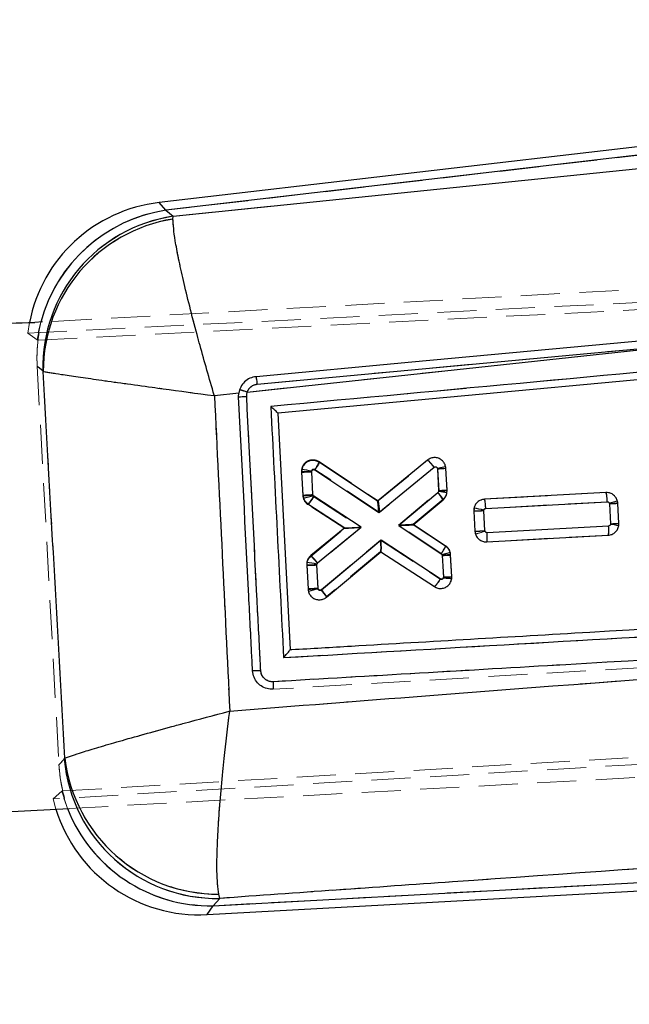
# Model space of a CAD drawing. Header units: millimetres. Extents: x 34 to 369, y 24 to 290.
# Tile 8 of 30: x 206 to 225, y 218 to 250. Entities that reach past the tile are written whole.
import ezdxf

# ---------------------------------------------------------------- set-up
doc = ezdxf.new("R2010")
doc.units = ezdxf.units.MM
doc.linetypes.add('HIDDEN', pattern=[1.905, 1.27, -0.635])
doc.layers.add('FORMATO', color=179, linetype='Continuous')
doc.styles.add('SLDTEXTSTYLE0', font='TXT', dxfattribs={"width": 0.75})
doc.dimstyles.new('SLDDIMSTYLE0', dxfattribs={"dimtxt": 3.5, "dimasz": 3.302, "dimexe": 0, "dimexo": 0.0625, "dimgap": 0.875, "dimtad": 1, "dimdec": 0, "dimlfac": 0.833333, "dimrnd": 1e-09, "dimzin": 12, "dimdsep": 46, "dimtxsty": 'SLDTEXTSTYLE0', "dimsah": 1, "dimcen": 0.09, "dimadec": 0, "dimazin": 3, "dimtfac": 1, "dimtdec": 0, "dimtofl": 0, "dimtmove": 0, "dimatfit": 3, "dimfxl": 0, "dimfrac": 2, "dimtolj": 1, "dimtzin": 12, "dimarcsym": 0})

# ---------------------------------------------------------------- blocks, each defined once
blk = doc.blocks.new('_D')
at = {"layer": 'FORMATO'}
for p, q in [((48.527, 254.887), (48.527, 286.555)), ((278.922, 236.193), (278.922, 286.555)), ((278.922, 285.555), (48.527, 285.555))]:
    blk.add_line(p, q, dxfattribs=at)
for points in [[(48.527, 285.555), (51.829, 285.047), (51.829, 286.063)], [(278.922, 285.555), (275.62, 286.063), (275.62, 285.047)]]:
    blk.add_solid(points, dxfattribs=at)
at = {"layer": 'FORMATO', "insert": (148.774, 290.067), "char_height": 3.5, "attachment_point": 1, "style": 'SLDTEXTSTYLE0'}
blk.add_mtext('192', dxfattribs=at)
blk = doc.blocks.new('_D_6')
at = {"layer": 'FORMATO'}
for p, q in [((154.269, 269.927), (296.766, 269.927)), ((295.766, 269.927), (295.766, 186.231)), ((178.047, 186.231), (296.766, 186.231))]:
    blk.add_line(p, q, dxfattribs=at)
for points in [[(295.766, 269.927), (295.258, 266.625), (296.274, 266.625)], [(295.766, 186.231), (296.274, 189.533), (295.258, 189.533)]]:
    blk.add_solid(points, dxfattribs=at)
at = {"layer": 'FORMATO', "insert": (291.254, 219.047), "char_height": 3.5, "attachment_point": 1, "rotation": 90, "style": 'SLDTEXTSTYLE0'}
blk.add_mtext('70', dxfattribs=at)

msp = doc.modelspace()

# ---------------------------------------------------------------- linework, layer by layer
at = {"color": 7, "linetype": 'Continuous', "lineweight": 25}
for p, q in [((250.7964, 249.0514), (210.106, 244.3051)), ((250.8285, 248.7764), (210.3277, 244.0522)), ((210.5588, 243.8578), (250.5823, 247.9547)), ((210.3282, 244.0518), (210.5588, 243.8578)), ((210.5555, 243.7678), (210.5588, 243.8578)), ((206.3145, 240.4228), (206.0608, 240.4089)), ((248.1429, 240.6298), (213.9699, 237.4535)), ((212.9714, 238.1406), (228.4827, 239.8103)), ((213.2982, 238.4007), (228.4827, 239.8103)), ((206.3398, 238.8137), (206.3239, 238.83)), ((212.7217, 238.2183), (212.6961, 238.1107)), ((212.6961, 238.1107), (211.9034, 238.0245)), ((212.6903, 237.9893), (212.6961, 238.1107)), ((213.9699, 237.4535), (214.3619, 229.7696)), ((218.8308, 235.9304), (217.2062, 234.6009)), ((214.7454, 235.6265), (214.7394, 235.5384)), ((215.1678, 235.6106), (217.2514, 234.2274)), ((217.2062, 234.6009), (215.3063, 235.8621)), ((217.2514, 234.2274), (219.0473, 235.6972)), ((219.1541, 235.6501), (219.1937, 234.9221)), ((219.4667, 234.9395), (219.4271, 235.6675)), ((214.7394, 235.5384), (214.78, 234.7934)), ((215.0655, 235.5538), (215.0666, 235.569)), ((215.1061, 234.8097), (215.0655, 235.5538)), ((216.6712, 233.7525), (215.1363, 234.7578)), ((219.1711, 234.8698), (217.8938, 233.8014)), ((218.3676, 233.8298), (219.337, 234.6407)), ((219.1933, 234.9102), (219.1711, 234.8698)), ((219.1937, 234.9221), (219.1933, 234.9102)), ((219.4641, 234.8712), (219.4667, 234.9395)), ((224.6321, 234.8755), (220.681, 234.6587)), ((214.9444, 234.5085), (216.1381, 233.7267)), ((217.2062, 234.6009), (217.2076, 234.5999)), ((220.3433, 234.3688), (220.3362, 234.2747)), ((220.6623, 234.2901), (220.6636, 234.3065)), ((220.7243, 234.3581), (224.6744, 234.5749)), ((224.7439, 234.5133), (224.7797, 233.8563)), ((225.0527, 233.8736), (225.0169, 234.5306)), ((220.3362, 234.2747), (220.372, 233.6177)), ((220.6981, 233.633), (220.6623, 234.2901)), ((216.1381, 233.7267), (215.0372, 232.8257)), ((215.2537, 232.5924), (216.6712, 233.7525)), ((217.8938, 233.8014), (219.278, 232.8802)), ((219.4184, 233.1305), (218.3676, 233.8298)), ((224.7186, 233.7888), (220.7679, 233.572)), ((224.7797, 233.8563), (224.7791, 233.8428)), ((225.0491, 233.7985), (225.0527, 233.8736)), ((220.7573, 233.2735), (224.7085, 233.4904)), ((217.3234, 233.3258), (215.3806, 231.7047)), ((219.2444, 232.0676), (217.3234, 233.3258)), ((215.5462, 231.4754), (217.3184, 232.9541)), ((217.3197, 232.9552), (217.3184, 232.9541)), ((217.3184, 232.9541), (219.0539, 231.8174)), ((219.3078, 232.8288), (219.3456, 232.1359)), ((219.6192, 232.1414), (219.5808, 232.8462)), ((214.9078, 232.6012), (214.9037, 232.5236)), ((214.9037, 232.5236), (214.9467, 231.7352)), ((215.2298, 232.5387), (215.2306, 232.5523)), ((215.2728, 231.7505), (215.2298, 232.5387)), ((215.2306, 232.5523), (215.2537, 232.5924)), ((219.3456, 232.1359), (219.3448, 232.1072)), ((219.6177, 232.0833), (219.6192, 232.1414)), ((214.3619, 229.7696), (214.362, 229.7684)), ((213.805, 228.4834), (213.7707, 228.4824)), ((207.022, 226.2126), (207.0419, 226.2414)), ((205.3135, 224.5044), (207.1802, 224.6064)), ((211.6717, 221.1556), (241.7619, 222.8011)), ((211.8598, 221.4439), (241.7467, 223.0783)), ((212.0748, 221.6837), (211.8598, 221.4439)), ((212.0748, 221.6837), (212.0432, 221.8184))]:
    msp.add_line(p, q, dxfattribs=at)
at = {"color": 7, "linetype": 'HIDDEN', "lineweight": 18}
for p, q in [((250.8285, 248.7764), (210.3277, 244.0522)), ((210.5588, 243.8578), (250.5823, 247.9547)), ((210.106, 244.3051), (210.3277, 244.0522)), ((210.3282, 244.0518), (210.5588, 243.8578)), ((210.5555, 243.7678), (210.5588, 243.8578)), ((261.1784, 243.423), (206.3145, 240.4228)), ((205.8346, 240.0587), (259.9595, 242.7823)), ((206.1705, 239.8348), (260.4876, 242.5846)), ((205.8348, 240.0601), (205.8889, 240.4005)), ((206.2589, 240.4197), (206.1405, 239.8439)), ((206.2598, 240.4198), (206.1413, 239.8437)), ((206.1405, 239.8439), (205.8346, 240.0587)), ((206.1413, 239.8437), (206.1405, 239.8439)), ((212.9714, 238.1406), (228.4827, 239.8103)), ((213.2982, 238.4007), (228.4827, 239.8103)), ((206.1429, 238.9822), (206.8516, 226.0225)), ((206.3239, 238.83), (206.1429, 238.9822)), ((206.1724, 238.9574), (206.1429, 238.9822)), ((206.3398, 238.8137), (206.3239, 238.83)), ((212.6961, 238.1107), (211.9034, 238.0245)), ((217.2281, 234.6047), (218.8293, 235.9239)), ((218.8293, 235.9239), (218.8295, 235.924)), ((217.2739, 234.2308), (215.1659, 235.6304)), ((215.3053, 235.8814), (217.2296, 234.6038)), ((219.0465, 235.6912), (217.2739, 234.2308)), ((219.1543, 235.6341), (219.1506, 235.661)), ((219.1922, 234.9429), (219.1543, 235.6341)), ((219.4188, 235.7211), (219.4188, 235.7211)), ((219.4266, 235.6635), (219.4653, 234.9587)), ((214.7809, 234.7694), (214.7377, 235.5577)), ((215.0638, 235.5731), (215.107, 234.785)), ((214.7809, 234.7694), (214.7935, 234.6927)), ((214.7935, 234.6927), (214.8314, 234.6119)), ((215.107, 234.785), (215.1092, 234.7716)), ((215.1092, 234.7716), (215.1368, 234.734)), ((215.1368, 234.734), (216.6721, 233.7356)), ((217.8928, 233.8202), (219.1679, 234.8866)), ((219.3348, 234.6584), (218.3665, 233.8486)), ((224.6326, 234.8775), (220.6814, 234.6623)), ((220.6814, 234.6623), (220.6816, 234.6623)), ((220.6816, 234.6623), (224.6326, 234.8775)), ((216.1392, 233.7081), (214.9465, 234.4837)), ((224.6759, 234.5769), (220.7245, 234.3617)), ((224.7436, 234.5164), (224.7416, 234.5295)), ((224.7796, 233.8607), (224.7436, 234.5164)), ((225.0166, 234.5341), (225.0048, 234.6084)), ((225.0166, 234.5341), (225.0527, 233.8772)), ((225.0527, 233.8772), (225.0166, 234.5341)), ((220.3719, 233.6211), (220.3359, 234.2781)), ((220.6621, 234.2919), (220.698, 233.6362)), ((215.0378, 232.8008), (216.1391, 233.7081)), ((216.6721, 233.7356), (215.2563, 232.5692)), ((216.1382, 233.7266), (216.1381, 233.7267)), ((219.2787, 232.8977), (217.8928, 233.8202)), ((218.3666, 233.8486), (219.4186, 233.1483)), ((218.3676, 233.8298), (218.3676, 233.8298)), ((220.7666, 233.5754), (224.7176, 233.7908)), ((225.0511, 233.8399), (225.0354, 233.7581)), ((225.0502, 233.8355), (225.0527, 233.8772)), ((220.698, 233.6362), (220.7009, 233.6209)), ((224.7077, 233.4923), (220.7565, 233.277)), ((224.7077, 233.4923), (224.8008, 233.5136)), ((224.7078, 233.4923), (224.7077, 233.4923)), ((224.7334, 233.496), (224.7078, 233.4923)), ((215.3801, 231.7245), (217.3006, 233.3268)), ((217.3006, 233.3268), (219.2462, 232.0615)), ((220.7565, 233.277), (220.7565, 233.277)), ((215.0378, 232.8008), (215.0089, 232.7699)), ((217.2975, 232.9567), (215.5452, 231.4947)), ((219.056, 231.8111), (217.2962, 232.9556)), ((219.3054, 232.8598), (219.2787, 232.8977)), ((219.3072, 232.8479), (219.3054, 232.8598)), ((219.3471, 232.1199), (219.3072, 232.8479)), ((219.5802, 232.8655), (219.6201, 232.1374)), ((214.9463, 231.7546), (214.9055, 232.4997)), ((215.2317, 232.5129), (215.2724, 231.77)), ((215.2724, 231.77), (215.2748, 231.756)), ((214.9619, 231.6676), (214.9619, 231.6677)), ((215.5452, 231.4947), (215.5452, 231.4947)), ((244.9018, 230.3039), (213.805, 228.4834)), ((206.9724, 225.1752), (271.6181, 228.9728)), ((271.527, 228.7463), (206.6605, 224.9158)), ((207.1802, 224.6064), (262.0433, 227.6066)), ((206.8516, 226.0225), (207.022, 226.2126)), ((206.8516, 226.0225), (206.8781, 226.0521)), ((207.022, 226.2126), (207.0419, 226.2414)), ((206.6605, 224.9158), (206.9457, 225.1638)), ((206.9457, 225.1638), (207.1279, 224.6036)), ((206.7506, 224.5829), (206.66, 224.9181)), ((211.8598, 221.4439), (241.7467, 223.0783)), ((212.0748, 221.6837), (211.8598, 221.4439)), ((212.0748, 221.6837), (212.0432, 221.8184)), ((211.8598, 221.4439), (211.6717, 221.1556))]:
    msp.add_line(p, q, dxfattribs=at)
at = {"color": 8, "linetype": 'Continuous', "lineweight": 25}
for p, q in [((210.3277, 244.0522), (210.106, 244.3051)), ((206.3239, 238.83), (206.1724, 238.9574)), ((206.8781, 226.0521), (207.022, 226.2126)), ((211.6717, 221.1556), (211.8598, 221.4439))]:
    msp.add_line(p, q, dxfattribs=at)
at = {"color": 7, "linetype": 'Continuous', "lineweight": 25, "flags": 128}
msp.add_lwpolyline([(228.4412, 240.0565), (227.9955, 240.0151), (226.0614, 239.8352), (218.3249, 239.1151), (213.2578, 238.6431)], dxfattribs=at)
at = {"color": 7, "linetype": 'HIDDEN', "lineweight": 18, "flags": 128}
for points in [[(220.5702, 234.6334), (220.6086, 234.6509), (220.6813, 234.6623), (220.6814, 234.6623), (220.6814, 234.6623)], [(219.4094, 231.7925), (219.3527, 231.7654), (219.2337, 231.7527), (219.1148, 231.7801), (219.0561, 231.8111), (219.056, 231.8111), (219.056, 231.8111)]]:
    msp.add_lwpolyline(points, dxfattribs=at)
at = {"color": 7, "linetype": 'Continuous', "lineweight": 25}
for centre, radius, start, end in [((210.6704, 239.4659), 4.872, 96.64484, 168.94047), ((211.2942, 238.941), 4.9715, 98.5062, 181.27938), ((211.3454, 238.8249), 5.0057, 99.0796, 180.12826), ((205.2745, 254.7874), 14.4, 266.69225, 273.13008), ((211.8226, 234.8869), 3.4505, 70.55317, 74.89662), ((212.2615, 250.7456), 12.7636, 271.92511, 273.10248), ((218.0402, 234.9792), 1.2368, 35.48531, 50.26974), ((213.7884, 229.3602), 6.339, 78.36724, 81.31689), ((218.7889, 243.5353), 7.8936, 272.65119, 274.63689), ((214.433, 245.4992), 9.9655, 271.76202, 273.63908), ((218.3971, 234.1345), 1.0676, 28.30843, 43.53247), ((218.1976, 227.0432), 7.9297, 80.8097, 82.78637), ((218.8292, 242.8216), 7.9079, 272.6422, 274.62432), ((219.4104, 228.7137), 5.7315, 77.37033, 80.63209), ((224.3531, 242.8692), 8.3651, 272.6776, 274.55138), ((220.0294, 244.2262), 9.9563, 271.76581, 273.64461), ((223.8631, 233.6684), 0.864, 348.10741, 8.01336), ((223.8338, 227.2444), 6.6658, 79.49531, 81.84729), ((224.4154, 241.7606), 7.9126, 272.63923, 274.62015), ((220.0672, 243.6213), 10.0082, 271.74515, 273.61422), ((214.2467, 231.8746), 1.2367, 35.48228, 50.2684), ((218.9426, 240.7148), 7.8944, 272.6512, 274.63675), ((214.6001, 242.553), 10.0341, 271.73425, 273.59849), ((213.9807, 225.3843), 7.2762, 80.10887, 82.67927), ((214.642, 241.738), 10.0074, 271.74501, 273.61422), ((214.6066, 230.971), 1.0665, 28.22692, 43.46785), ((211.9765, 226.6572), 4.9744, 185.12816, 271.132), ((212.0284, 226.8409), 5.0225, 186.85532, 270.16819), ((211.4057, 226.0204), 4.872, 197.15993, 273.14933)]:
    msp.add_arc(centre, radius, start, end, dxfattribs=at)
at = {"color": 7, "linetype": 'HIDDEN', "lineweight": 18}
for centre, radius, start, end in [((211.0665, 239.1297), 4.9777, 98.53594, 169.0396), ((211.0673, 239.1292), 4.9778, 98.53915, 169.03353), ((211.2942, 238.941), 4.9715, 98.5062, 181.27938), ((211.3454, 238.8249), 5.0057, 99.0796, 180.12826), ((211.8226, 234.8869), 3.4505, 70.55317, 74.89662), ((212.2615, 250.7456), 12.7636, 271.92511, 273.10248), ((214.4158, 236.2112), 0.9487, 322.25171, 339.65734), ((214.4314, 245.5215), 9.9684, 271.76084, 273.63735), ((214.4724, 244.6793), 9.9146, 271.78289, 273.66957), ((215.145, 234.7896), 0.3647, 183.17021, 195.40909), ((215.1467, 234.7907), 0.3666, 195.50987, 236.89481), ((224.3757, 242.3318), 7.824, 272.69545, 274.69884), ((224.6501, 234.5138), 0.367, 3.16755, 14.93608), ((220.0697, 243.6873), 10.0707, 271.71957, 273.57704), ((219.7806, 236.1486), 2.69, 283.07945, 290.00668), ((219.216, 232.8449), 0.3648, 13.99151, 56.26716), ((218.9396, 240.6727), 7.8335, 272.68939, 274.69036), ((219.214, 232.8453), 0.3668, 3.16092, 13.85249), ((218.313, 232.5725), 1.0639, 314.30023, 331.29463), ((218.9807, 239.9733), 7.862, 272.6712, 274.66491), ((214.64, 241.7188), 9.9688, 271.76067, 273.6371), ((211.9765, 226.6572), 4.9744, 185.12816, 271.132), ((212.0284, 226.8409), 5.0225, 186.85532, 270.16819), ((211.7648, 226.4246), 4.9816, 197.38059, 271.09281)]:
    msp.add_arc(centre, radius, start, end, dxfattribs=at)
at = {"color": 8, "linetype": 'Continuous', "lineweight": 25}
for centre, radius, start, end in [((211.0672, 239.1289), 4.9786, 98.54255, 164.97272), ((211.068, 239.1284), 4.9787, 98.54575, 164.96661), ((211.7654, 226.4256), 4.9826, 201.44956, 271.08496)]:
    msp.add_arc(centre, radius, start, end, dxfattribs=at)
at = {"color": 7, "linetype": 'Continuous', "lineweight": 25}
for centre, major_axis, ratio, start_param, end_param in [((223.4362, 245.9932), (13.3307, 1.5815), 0.175747, 3.3047405, 3.3049597), ((217.2248, 234.2284), (-0.0186, 0.3719), 0.0710733, 4.7059813, 6.2307612), ((216.6447, 233.7535), (0.5065, 0.0269), 0.0048715, 3.1482343, 4.7645765), ((217.8673, 233.8025), (0.5003, 0.0274), 0.0050216, 4.7652111, 6.2764676), ((217.2969, 233.3269), (-0.0215, 0.3722), 0.0709339, 3.1940964, 4.7054322), ((219.319, 232.137), (0.3002, 0.0044), 0.0048534, 4.8008813, 6.2831853)]:
    msp.add_ellipse(centre, major_axis=major_axis, ratio=ratio, start_param=start_param, end_param=end_param, dxfattribs=at)
at = {"color": 7, "linetype": 'HIDDEN', "lineweight": 18}
for centre, major_axis, ratio, start_param, end_param in [((223.4362, 245.9932), (13.3307, 1.5815), 0.175747, 3.3047405, 3.3049597), ((211.0863, 239.1158), (3.7917, -3.2725), 0.9727093, 3.6710675, 3.8944372), ((211.0863, 239.1158), (3.7917, -3.2725), 0.9727093, 3.7210154, 3.8944372), ((209.2007, 240.702), (10.4732, -2.7534), 0.153481, 4.4565265, 4.4594413), ((219.1277, 235.6352), (0.2989, 0.0284), 0.0119261, 4.8002099, 6.2831853), ((217.2474, 234.2319), (-0.0192, 0.3724), 0.0709759, 4.7058754, 6.2306505), ((216.6456, 233.7366), (0.5064, 0.0285), 0.0050435, 3.1484688, 4.7645602), ((217.8662, 233.8213), (0.5003, 0.0273), 0.0050159, 4.7652117, 6.2764752), ((217.2741, 233.3278), (-0.0221, 0.3717), 0.0710097, 3.1939699, 4.7053099), ((211.7796, 226.4376), (3.3011, 3.7784), 0.9710246, 2.358201, 2.5319393), ((211.7796, 226.4376), (3.3011, 3.7784), 0.9710246, 2.358201, 2.5818215), ((210.2382, 224.7178), (9.3299, 3.4357), 0.163833, 1.8674623, 1.8705203)]:
    msp.add_ellipse(centre, major_axis=major_axis, ratio=ratio, start_param=start_param, end_param=end_param, dxfattribs=at)
at = {"color": 7, "linetype": 'Continuous', "lineweight": 25}
for points, knots in [([(211.9034, 238.0245), (211.9017, 238.0302), (211.738, 238.5798), (211.5441, 239.2573), (211.284, 240.2144), (211.0937, 240.9445), (210.8912, 241.7791), (210.7349, 242.4939), (210.5889, 243.2586), (210.5686, 243.5682), (210.5555, 243.7678)], [0, 0, 0, 0, 0.0021855, 0.2128781, 0.2605053, 0.3908933, 0.5212718, 0.6468321, 0.7723824, 1, 1, 1, 1]), ([(248.5355, 240.9021), (242.7018, 240.3614), (231.1017, 239.2862), (219.5011, 238.2091), (213.7344, 237.6737)], [0, 0, 0, 0, 0.502896, 1, 1, 1, 1]), ([(207.0419, 226.2414), (206.9244, 228.3402), (206.6897, 232.5309), (206.4563, 236.7217), (206.3398, 238.8137)], [0, 0, 0, 0, 0.5008309, 1, 1, 1, 1]), ([(206.3398, 238.8137), (206.4997, 238.7866), (206.7478, 238.7447), (207.4554, 238.64), (208.1366, 238.5419), (208.9515, 238.4271), (209.6777, 238.3266), (210.6399, 238.1947), (211.3308, 238.1012), (211.8976, 238.0253), (211.9034, 238.0245)], [0, 0, 0, 0, 0.227615, 0.3531653, 0.4787256, 0.6090992, 0.7394824, 0.7871209, 0.9978146, 1, 1, 1, 1]), ([(213.2578, 238.6431), (213.1902, 238.6302), (213.0533, 238.604), (212.8775, 238.482), (212.77, 238.3432), (212.7332, 238.248), (212.7217, 238.2183)], [0, 0, 0, 0, 0.2842034, 0.5759975, 0.8678223, 1, 1, 1, 1]), ([(213.2985, 238.4007), (213.2952, 238.4327), (213.2885, 238.4967), (213.2763, 238.5774), (213.2654, 238.6292), (213.26, 238.6389), (213.2576, 238.6431)], [0, 0, 0, 0, 0.2645276, 0.5290552, 0.7935827, 1, 1, 1, 1]), ([(212.9714, 238.1406), (212.9777, 238.1573), (212.9994, 238.2141), (213.0629, 238.2989), (213.1705, 238.3758), (213.2557, 238.3924), (213.2982, 238.4007)], [0, 0, 0, 0, 0.1212767, 0.4134895, 0.7070903, 1, 1, 1, 1]), ([(211.9034, 238.0245), (211.9879, 236.3083), (212.1563, 232.891), (212.3206, 229.4736), (212.4024, 227.7726)], [0, 0, 0, 0, 0.502233, 1, 1, 1, 1]), ([(213.1453, 229.0758), (213.137, 229.2379), (213.0956, 230.0489), (212.9439, 233.02), (212.8005, 235.829), (212.6903, 237.9893)], [0, 0, 0, 0, 0.0545862, 0.2729311, 1, 1, 1, 1]), ([(212.9523, 238.0008), (212.9537, 238.0423), (212.9552, 238.0899), (212.9696, 238.1349), (212.9714, 238.1406)], [0, 0, 0, 0, 0.87272518, 1, 1, 1, 1]), ([(213.4095, 229.0874), (213.4012, 229.2496), (213.3596, 230.0605), (213.2071, 233.0316), (213.0631, 235.8406), (212.9523, 238.0008)], [0, 0, 0, 0, 0.05458655, 0.27293274, 1, 1, 1, 1]), ([(213.9699, 237.4541), (213.9677, 237.4575), (213.9635, 237.4642), (213.931, 237.4967), (213.8724, 237.5516), (213.8015, 237.615), (213.7516, 237.6587), (213.7353, 237.6729), (213.7344, 237.6737)], [0, 0, 0, 0, 0.1572191, 0.313515, 0.5425124, 0.8512115, 0.9921326, 1, 1, 1, 1]), ([(213.7344, 237.6737), (213.804, 236.3158), (213.9435, 233.5949), (214.0831, 230.874), (214.153, 229.511)], [0, 0, 0, 0, 0.4990478, 1, 1, 1, 1]), ([(215.3063, 235.8621), (215.2695, 235.8814), (215.1958, 235.9201), (215.0688, 235.9275), (214.9474, 235.8951), (214.8442, 235.8235), (214.7736, 235.7292), (214.754, 235.658), (214.7454, 235.6265)], [0, 0, 0, 0, 0.1731151, 0.3462173, 0.519533, 0.6923944, 0.8642217, 1, 1, 1, 1]), ([(219.4271, 235.6675), (219.4208, 235.7083), (219.4083, 235.7898), (219.3397, 235.8952), (219.2429, 235.9734), (219.1247, 236.0146), (218.9997, 236.0146), (218.8991, 235.9804), (218.8483, 235.9433), (218.8308, 235.9304)], [0, 0, 0, 0, 0.1526153, 0.3052201, 0.457594, 0.611822, 0.7648719, 0.9188558, 1, 1, 1, 1]), ([(215.0666, 235.569), (215.0686, 235.5759), (215.0727, 235.5897), (215.0871, 235.6064), (215.1059, 235.6179), (215.1278, 235.6225), (215.1496, 235.6203), (215.162, 235.6136), (215.1678, 235.6106)], [0, 0, 0, 0, 0.1664561, 0.3328421, 0.5011138, 0.673237, 0.8488033, 1, 1, 1, 1]), ([(215.3064, 235.862), (215.3067, 235.8578), (215.3074, 235.8495), (215.2845, 235.8025), (215.2469, 235.7362), (215.2114, 235.6786), (215.1845, 235.6364), (215.175, 235.6217), (215.1678, 235.6106)], [0, 0, 0, 0, 0.2211504, 0.4423008, 0.6634514, 0.8846023, 0.9125599, 1, 1, 1, 1]), ([(219.0473, 235.6972), (219.0505, 235.6995), (219.0596, 235.7061), (219.0775, 235.7123), (219.0999, 235.7121), (219.1211, 235.705), (219.1384, 235.6908), (219.1507, 235.6721), (219.1529, 235.6575), (219.1541, 235.6501)], [0, 0, 0, 0, 0.0814593, 0.23574644, 0.38594308, 0.54415518, 0.69418349, 0.84709127, 1, 1, 1, 1]), ([(214.78, 234.7934), (214.7834, 234.7933), (214.79, 234.7931), (214.8417, 234.7952), (214.9177, 234.799), (214.9996, 234.8035), (215.0639, 234.8072), (215.0948, 234.8091), (215.1061, 234.8097)], [0, 0, 0, 0, 0.2032151, 0.4064301, 0.6096453, 0.812861, 0.9313396, 1, 1, 1, 1]), ([(214.78, 234.7934), (214.784, 234.7638), (214.7935, 234.6935), (214.8465, 234.5888), (214.9114, 234.5356), (214.9444, 234.5085)], [0, 0, 0, 0, 0.26249475, 0.62537428, 1, 1, 1, 1]), ([(214.9444, 234.5085), (214.9464, 234.5086), (214.9503, 234.5089), (214.9645, 234.5221), (214.9841, 234.5444), (215.0088, 234.5755), (215.0377, 234.6141), (215.0694, 234.6585), (215.1028, 234.7071), (215.1251, 234.7409), (215.1363, 234.7578)], [0, 0, 0, 0, 0.125, 0.25, 0.375, 0.5, 0.625, 0.75, 0.875, 1, 1, 1, 1]), ([(215.1363, 234.7578), (215.1314, 234.7616), (215.1221, 234.769), (215.1143, 234.7811), (215.1083, 234.7944), (215.107, 234.8033), (215.1061, 234.8097)], [0, 0, 0, 0, 0.29948421, 0.57048467, 0.68627317, 1, 1, 1, 1]), ([(219.337, 234.6407), (219.3657, 234.67), (219.4231, 234.7285), (219.4553, 234.8152), (219.4628, 234.8633), (219.4641, 234.8712)], [0, 0, 0, 0, 0.4551944, 0.910429, 1, 1, 1, 1]), ([(220.681, 234.6587), (220.6399, 234.6524), (220.5577, 234.6396), (220.4521, 234.57), (220.3757, 234.4768), (220.3536, 234.4029), (220.3433, 234.3688)], [0, 0, 0, 0, 0.2595257, 0.5190971, 0.7774615, 1, 1, 1, 1]), ([(220.7243, 234.3581), (220.723, 234.3792), (220.7195, 234.4357), (220.7116, 234.5211), (220.7012, 234.5981), (220.6905, 234.6493), (220.6841, 234.6556), (220.681, 234.6587)], [0, 0, 0, 0, 0.1343098, 0.3592668, 0.5728446, 0.7864223, 1, 1, 1, 1]), ([(225.0169, 234.5306), (225.0107, 234.5711), (224.9983, 234.6523), (224.9299, 234.7578), (224.8333, 234.8354), (224.7281, 234.8741), (224.6595, 234.8751), (224.6321, 234.8755)], [0, 0, 0, 0, 0.2131958, 0.42635049, 0.64056692, 0.85635396, 1, 1, 1, 1]), ([(220.6636, 234.3065), (220.6658, 234.3134), (220.6701, 234.3273), (220.6849, 234.3438), (220.7035, 234.3551), (220.7175, 234.3571), (220.7243, 234.3581)], [0, 0, 0, 0, 0.25225677, 0.50440951, 0.75941001, 1, 1, 1, 1]), ([(224.6744, 234.5749), (224.6797, 234.5748), (224.6923, 234.5745), (224.7114, 234.5672), (224.7285, 234.5533), (224.7406, 234.5347), (224.7428, 234.5204), (224.7439, 234.5133)], [0, 0, 0, 0, 0.1526881, 0.3701798, 0.5824482, 0.7911571, 1, 1, 1, 1]), ([(224.7085, 233.4904), (224.7494, 233.4967), (224.8314, 233.5092), (224.9368, 233.5785), (225.0176, 233.6765), (225.0385, 233.7575), (225.0491, 233.7985)], [0, 0, 0, 0, 0.2493006, 0.49865, 0.746723, 1, 1, 1, 1]), ([(224.7791, 233.8428), (224.7773, 233.8359), (224.7737, 233.8219), (224.7597, 233.8047), (224.7407, 233.7922), (224.726, 233.79), (224.7186, 233.7888)], [0, 0, 0, 0, 0.2404474, 0.4908206, 0.7456308, 1, 1, 1, 1]), ([(220.372, 233.6177), (220.3783, 233.5771), (220.391, 233.4959), (220.4597, 233.3906), (220.5565, 233.3132), (220.6616, 233.2747), (220.7301, 233.2738), (220.7573, 233.2735)], [0, 0, 0, 0, 0.2134165, 0.4267957, 0.6411528, 0.8570339, 1, 1, 1, 1]), ([(220.7679, 233.572), (220.7627, 233.5721), (220.75, 233.5723), (220.7309, 233.5795), (220.7136, 233.5934), (220.7016, 233.6119), (220.6992, 233.626), (220.6981, 233.633)], [0, 0, 0, 0, 0.1528052, 0.3712968, 0.5849321, 0.795346, 1, 1, 1, 1]), ([(220.7574, 233.2735), (220.7602, 233.2769), (220.7658, 233.2839), (220.7709, 233.336), (220.7728, 233.4139), (220.7714, 233.4981), (220.7688, 233.5528), (220.7679, 233.572)], [0, 0, 0, 0, 0.2158737, 0.4317475, 0.6476213, 0.8767998, 1, 1, 1, 1]), ([(219.278, 232.8802), (219.2849, 232.8907), (219.2946, 232.9052), (219.3218, 232.9472), (219.3581, 233.0051), (219.3961, 233.0712), (219.4192, 233.118), (219.4187, 233.1263), (219.4184, 233.1305)], [0, 0, 0, 0, 0.083181, 0.11516, 0.3363704, 0.5575804, 0.7787902, 1, 1, 1, 1]), ([(219.5808, 232.8462), (219.5769, 232.8756), (219.5677, 232.9458), (219.5153, 233.0501), (219.4509, 233.1035), (219.4184, 233.1305)], [0, 0, 0, 0, 0.2623531, 0.6268759, 1, 1, 1, 1]), ([(215.0372, 232.8257), (215.008, 232.7966), (214.9496, 232.7384), (214.9172, 232.6534), (214.9089, 232.6072), (214.9078, 232.6012)], [0, 0, 0, 0, 0.4654895, 0.9310244, 1, 1, 1, 1]), ([(219.278, 232.8802), (219.2838, 232.8753), (219.2955, 232.8656), (219.3052, 232.8468), (219.307, 232.8341), (219.3078, 232.8288)], [0, 0, 0, 0, 0.3705289, 0.7405767, 1, 1, 1, 1]), ([(219.0539, 231.8174), (219.0908, 231.7983), (219.1647, 231.7599), (219.2918, 231.7532), (219.4132, 231.7861), (219.5159, 231.8583), (219.5919, 231.9605), (219.6091, 232.0422), (219.6177, 232.0833)], [0, 0, 0, 0, 0.1668087, 0.3336042, 0.5006121, 0.6670993, 0.832452, 1, 1, 1, 1]), ([(219.3448, 232.1072), (219.3442, 232.1048), (219.3417, 232.0954), (219.3329, 232.0801), (219.3159, 232.0653), (219.2941, 232.0568), (219.2706, 232.0563), (219.2537, 232.0619), (219.2458, 232.0667), (219.2444, 232.0676)], [0, 0, 0, 0, 0.0586373, 0.2322905, 0.4091971, 0.5859798, 0.7793384, 0.9596818, 1, 1, 1, 1]), ([(219.3448, 232.1072), (219.3477, 232.1069), (219.3609, 232.1052), (219.4071, 232.1002), (219.4804, 232.0938), (219.5563, 232.0879), (219.6078, 232.0842), (219.6144, 232.0836), (219.6177, 232.0833)], [0, 0, 0, 0, 0.0192936, 0.0910987, 0.31848, 0.5456998, 0.7728486, 1, 1, 1, 1]), ([(215.3806, 231.7047), (215.3772, 231.7022), (215.3678, 231.6953), (215.3495, 231.6892), (215.3266, 231.6893), (215.3054, 231.6968), (215.2882, 231.7109), (215.2762, 231.7291), (215.2739, 231.7434), (215.2728, 231.7505)], [0, 0, 0, 0, 0.0865987, 0.2432128, 0.3931035, 0.5585647, 0.7020011, 0.8509736, 1, 1, 1, 1]), ([(214.3619, 229.7696), (214.3807, 229.7707), (215.0454, 229.8096), (218.2938, 229.9997), (228.3279, 230.5871), (237.7172, 231.1368), (244.5224, 231.5351)], [0, 0, 0, 0, 0.0018693, 0.0661233, 0.3231391, 1, 1, 1, 1]), ([(214.9467, 231.7352), (214.9529, 231.6947), (214.9655, 231.6136), (215.0336, 231.5088), (215.1301, 231.4307), (215.2482, 231.389), (215.3736, 231.3889), (215.4758, 231.4232), (215.5276, 231.4616), (215.5462, 231.4754)], [0, 0, 0, 0, 0.1511903, 0.3023597, 0.4528589, 0.6075953, 0.760056, 0.9139394, 1, 1, 1, 1]), ([(214.153, 229.511), (219.2536, 229.8083), (229.4391, 230.402), (239.6261, 230.9969), (244.7119, 231.2939)], [0, 0, 0, 0, 0.5007601, 1, 1, 1, 1]), ([(244.9094, 230.5397), (237.7145, 230.1196), (227.3484, 229.5142), (216.9843, 228.9103), (213.8138, 228.7256)], [0, 0, 0, 0, 0.6940826, 1, 1, 1, 1]), ([(212.4024, 227.7726), (214.5225, 227.939), (223.9962, 228.6827), (233.4758, 229.3868), (240.8341, 229.9333)], [0, 0, 0, 0, 0.22378, 1, 1, 1, 1]), ([(214.153, 229.511), (214.1538, 229.5119), (214.1676, 229.5273), (214.2121, 229.5777), (214.2756, 229.6517), (214.3283, 229.7169), (214.3569, 229.7556), (214.3603, 229.7641), (214.362, 229.7684)], [0, 0, 0, 0, 0.007783, 0.140292, 0.4591533, 0.690961, 0.8449786, 1, 1, 1, 1]), ([(213.4095, 229.0874), (213.3926, 229.0865), (213.3589, 229.0847), (213.3093, 229.0822), (213.2631, 229.0799), (213.2223, 229.0781), (213.1885, 229.0766), (213.1634, 229.0758), (213.1498, 229.0755), (213.1465, 229.0756), (213.1453, 229.0757)], [0, 0, 0, 0, 0.1325138, 0.2650275, 0.3975412, 0.5300549, 0.6625685, 0.7950821, 0.9275957, 1, 1, 1, 1]), ([(213.7707, 228.4824), (213.7003, 228.4892), (213.5594, 228.5029), (213.3716, 228.6111), (213.2298, 228.7704), (213.1598, 228.9362), (213.1489, 229.0409), (213.1453, 229.0757)], [0, 0, 0, 0, 0.2226249, 0.4452344, 0.6676394, 0.8896764, 1, 1, 1, 1]), ([(213.8138, 228.7256), (213.7854, 228.7259), (213.7139, 228.7265), (213.6039, 228.7664), (213.5019, 228.8475), (213.4294, 228.9587), (213.4161, 229.0446), (213.4095, 229.0874)], [0, 0, 0, 0, 0.1418471, 0.3564571, 0.5704803, 0.7858721, 1, 1, 1, 1]), ([(213.8138, 228.7256), (213.815, 228.7008), (213.8172, 228.6562), (213.8181, 228.5905), (213.8168, 228.5342), (213.8126, 228.4919), (213.8079, 228.4862), (213.8056, 228.4834)], [0, 0, 0, 0, 0.19631395, 0.35215076, 0.56810055, 0.78405027, 1, 1, 1, 1]), ([(207.0419, 226.2414), (207.197, 226.2978), (207.4387, 226.3857), (208.1327, 226.5958), (208.8039, 226.7914), (209.6054, 227.0176), (210.336, 227.2189), (211.2519, 227.4675), (211.8948, 227.639), (212.3968, 227.7711), (212.4024, 227.7726)], [0, 0, 0, 0, 0.2292708, 0.3571788, 0.4850985, 0.6169826, 0.7488774, 0.8051244, 0.9977987, 1, 1, 1, 1]), ([(212.0432, 221.8184), (212.0175, 222.0346), (211.9776, 222.3713), (211.9888, 223.1851), (212.0222, 223.9447), (212.0842, 224.8251), (212.155, 225.61), (212.2551, 226.5803), (212.3344, 227.2501), (212.4017, 227.7667), (212.4024, 227.7726)], [0, 0, 0, 0, 0.2292824, 0.35719, 0.4851093, 0.617019, 0.7489394, 0.8051279, 0.9977982, 1, 1, 1, 1]), ([(241.7086, 223.7754), (234.3538, 223.2582), (224.4744, 222.5635), (214.5985, 221.8628), (212.0748, 221.6837)], [0, 0, 0, 0, 0.7444505, 1, 1, 1, 1])]:
    msp.add_open_spline(points, degree=3, knots=knots, dxfattribs=at)
at = {"color": 7, "linetype": 'HIDDEN', "lineweight": 18}
for points, knots in [([(211.9034, 238.0245), (211.9017, 238.0302), (211.738, 238.5798), (211.5441, 239.2573), (211.284, 240.2144), (211.0937, 240.9445), (210.8912, 241.7791), (210.7349, 242.4939), (210.5889, 243.2586), (210.5686, 243.5682), (210.5555, 243.7678)], [0, 0, 0, 0, 0.0021855, 0.2128781, 0.2605053, 0.3908933, 0.5212718, 0.6468321, 0.7723824, 1, 1, 1, 1]), ([(248.5355, 240.9021), (242.7018, 240.3614), (231.1017, 239.2862), (219.5011, 238.2091), (213.7344, 237.6737)], [0, 0, 0, 0, 0.502896, 1, 1, 1, 1]), ([(207.0419, 226.2414), (206.9244, 228.3402), (206.6897, 232.5309), (206.4563, 236.7217), (206.3398, 238.8137)], [0, 0, 0, 0, 0.5008309, 1, 1, 1, 1]), ([(206.3398, 238.8137), (206.4997, 238.7866), (206.7478, 238.7447), (207.4554, 238.64), (208.1366, 238.5419), (208.9515, 238.4271), (209.6777, 238.3266), (210.6399, 238.1947), (211.3308, 238.1012), (211.8976, 238.0253), (211.9034, 238.0245)], [0, 0, 0, 0, 0.227615, 0.3531653, 0.4787256, 0.6090992, 0.7394824, 0.7871209, 0.9978146, 1, 1, 1, 1]), ([(213.2982, 238.4007), (213.295, 238.4327), (213.2885, 238.4967), (213.2765, 238.5774), (213.2657, 238.6292), (213.2603, 238.6389), (213.2579, 238.6431)], [0, 0, 0, 0, 0.2645272, 0.5290544, 0.7935815, 1, 1, 1, 1]), ([(212.9714, 238.1406), (212.9777, 238.1573), (212.9994, 238.2141), (213.0629, 238.2989), (213.1705, 238.3758), (213.2557, 238.3924), (213.2982, 238.4007)], [0, 0, 0, 0, 0.12127672, 0.41348954, 0.70709035, 1, 1, 1, 1]), ([(211.9034, 238.0245), (211.9879, 236.3083), (212.1563, 232.891), (212.3206, 229.4736), (212.4024, 227.7726)], [0, 0, 0, 0, 0.502233, 1, 1, 1, 1]), ([(212.9523, 238.0008), (212.9537, 238.0423), (212.9552, 238.0899), (212.9696, 238.1349), (212.9714, 238.1406)], [0, 0, 0, 0, 0.87272518, 1, 1, 1, 1]), ([(213.4095, 229.0874), (213.4012, 229.2496), (213.3596, 230.0605), (213.2071, 233.0316), (213.0631, 235.8406), (212.9523, 238.0008)], [0, 0, 0, 0, 0.0545865, 0.2729327, 1, 1, 1, 1]), ([(213.7344, 237.6737), (213.804, 236.3158), (213.9435, 233.5949), (214.0831, 230.874), (214.153, 229.511)], [0, 0, 0, 0, 0.49904782, 1, 1, 1, 1]), ([(214.7377, 235.5577), (214.7377, 235.5578), (214.7354, 235.5984), (214.7449, 235.6814), (214.7984, 235.7911), (214.8854, 235.8793), (214.9956, 235.9334), (215.1206, 235.9489), (215.226, 235.926), (215.2849, 235.8949), (215.3053, 235.8814), (215.3053, 235.8814)], [0, 0, 0, 0, 0.0000895, 0.1517756, 0.304561, 0.4468018, 0.6063421, 0.7530244, 0.9089355, 0.9999105, 1, 1, 1, 1]), ([(215.1659, 235.6304), (215.1622, 235.6326), (215.1518, 235.6385), (215.1326, 235.6425), (215.1101, 235.6395), (215.0901, 235.6299), (215.0746, 235.6142), (215.0648, 235.5947), (215.0641, 235.5803), (215.0638, 235.5731)], [0, 0, 0, 0, 0.0899045, 0.2483393, 0.3990099, 0.5572053, 0.7035497, 0.8517398, 1, 1, 1, 1]), ([(219.1506, 235.661), (219.1494, 235.664), (219.1453, 235.674), (219.1338, 235.6888), (219.1148, 235.7014), (219.0922, 235.7072), (219.0689, 235.7046), (219.0539, 235.697), (219.0473, 235.6918), (219.0465, 235.6912)], [0, 0, 0, 0, 0.07791, 0.2564191, 0.4326175, 0.6089056, 0.8015264, 0.9749159, 1, 1, 1, 1]), ([(219.1506, 235.661), (219.1533, 235.6616), (219.1665, 235.6648), (219.2119, 235.6753), (219.2842, 235.6907), (219.3587, 235.7063), (219.4093, 235.7174), (219.4156, 235.7199), (219.4188, 235.7211)], [0, 0, 0, 0, 0.0186902, 0.0921545, 0.319309, 0.5462631, 0.77313, 1, 1, 1, 1]), ([(219.1679, 234.8866), (219.1722, 234.8909), (219.1805, 234.8993), (219.1869, 234.9121), (219.1915, 234.9265), (219.1919, 234.9358), (219.1922, 234.9429)], [0, 0, 0, 0, 0.2856275, 0.5603223, 0.6670642, 1, 1, 1, 1]), ([(219.1922, 234.9429), (219.2016, 234.9433), (219.248, 234.9455), (219.325, 234.9496), (219.4037, 234.9541), (219.4554, 234.9574), (219.462, 234.9583), (219.4653, 234.9587)], [0, 0, 0, 0, 0.0640821, 0.3172709, 0.5448477, 0.7724239, 1, 1, 1, 1]), ([(219.4653, 234.9587), (219.4653, 234.9587), (219.467, 234.9212), (219.4617, 234.8711), (219.4378, 234.7951), (219.4031, 234.7275), (219.36, 234.6798), (219.3349, 234.6584), (219.3348, 234.6584)], [0, 0, 0, 0, 0.0002129, 0.3333611, 0.437425, 0.7071843, 0.9997871, 1, 1, 1, 1]), ([(214.7935, 234.6927), (214.7948, 234.6924), (214.7976, 234.6919), (214.8171, 234.6955), (214.8471, 234.7021), (214.8873, 234.7119), (214.9358, 234.7243), (214.9906, 234.7388), (215.0493, 234.7548), (215.0892, 234.766), (215.1092, 234.7716)], [0, 0, 0, 0, 0.1250073, 0.2500126, 0.3750158, 0.5000168, 0.6250158, 0.7500127, 0.8750074, 1, 1, 1, 1]), ([(219.1679, 234.8866), (219.1917, 234.8576), (219.2393, 234.7997), (219.2955, 234.7259), (219.3323, 234.6726), (219.334, 234.6631), (219.3348, 234.6584)], [0, 0, 0, 0, 0.2499999, 0.4999998, 0.7499998, 1, 1, 1, 1]), ([(220.6816, 234.6623), (220.6847, 234.6592), (220.691, 234.6529), (220.7019, 234.6006), (220.7146, 234.5072), (220.7208, 234.4164), (220.7245, 234.3617)], [0, 0, 0, 0, 0.21423996, 0.42847991, 0.65554777, 1, 1, 1, 1]), ([(224.6326, 234.8775), (224.6364, 234.8732), (224.6439, 234.8645), (224.6566, 234.795), (224.6683, 234.6954), (224.6734, 234.6164), (224.6759, 234.5769)], [0, 0, 0, 0, 0.25, 0.5, 0.75, 1, 1, 1, 1]), ([(220.3359, 234.2781), (220.3359, 234.2781), (220.3347, 234.3033), (220.3356, 234.3563), (220.3555, 234.4049), (220.3658, 234.4299)], [0, 0, 0, 0, 0.0004611, 0.4841365, 1, 1, 1, 1]), ([(220.7245, 234.3617), (220.7201, 234.3612), (220.7084, 234.3598), (220.6906, 234.3514), (220.6773, 234.3387), (220.6676, 234.3233), (220.6624, 234.3085), (220.6622, 234.2964), (220.6621, 234.2919)], [0, 0, 0, 0, 0.1283261, 0.3428123, 0.5572234, 0.6505272, 0.8699288, 1, 1, 1, 1]), ([(224.7416, 234.5295), (224.74, 234.534), (224.7361, 234.5454), (224.7239, 234.5609), (224.707, 234.5719), (224.6904, 234.5769), (224.6804, 234.5769), (224.6759, 234.5769)], [0, 0, 0, 0, 0.1627792, 0.4111746, 0.6596902, 0.8456188, 1, 1, 1, 1]), ([(225.0048, 234.6084), (225.0018, 234.6067), (224.9959, 234.6032), (224.9465, 234.5875), (224.8735, 234.566), (224.8081, 234.5477), (224.7635, 234.5355), (224.7504, 234.5319), (224.7416, 234.5295)], [0, 0, 0, 0, 0.22692241, 0.45384493, 0.68076751, 0.90769034, 0.9383179, 1, 1, 1, 1]), ([(220.6621, 234.2919), (220.6524, 234.2914), (220.6215, 234.29), (220.557, 234.2869), (220.4736, 234.283), (220.3976, 234.2797), (220.3459, 234.2778), (220.3392, 234.278), (220.3359, 234.2781)], [0, 0, 0, 0, 0.0588155, 0.1871336, 0.3903511, 0.5935676, 0.7967838, 1, 1, 1, 1]), ([(224.7176, 233.7908), (224.7214, 233.7912), (224.7318, 233.7924), (224.7487, 233.7995), (224.7654, 233.8139), (224.7766, 233.8336), (224.7798, 233.8501), (224.7796, 233.8592), (224.7796, 233.8607)], [0, 0, 0, 0, 0.10952719, 0.30682053, 0.5222005, 0.73748942, 0.95521269, 1, 1, 1, 1]), ([(220.7009, 233.6209), (220.7039, 233.614), (220.71, 233.6002), (220.7271, 233.5849), (220.7467, 233.576), (220.7604, 233.5756), (220.7666, 233.5754)], [0, 0, 0, 0, 0.2620486, 0.5241744, 0.7840498, 1, 1, 1, 1]), ([(214.9055, 232.4997), (214.9055, 232.4997), (214.9039, 232.5332), (214.9099, 232.5977), (214.9461, 232.6974), (214.9949, 232.7628), (215.0317, 232.7957), (215.0378, 232.8008), (215.0378, 232.8008)], [0, 0, 0, 0, 0.000212, 0.2961533, 0.5637022, 0.9298571, 0.999788, 1, 1, 1, 1]), ([(215.0378, 232.8008), (215.0397, 232.8007), (215.0434, 232.8007), (215.0587, 232.7885), (215.0805, 232.7679), (215.1087, 232.7389), (215.1417, 232.703), (215.1784, 232.6615), (215.2173, 232.6163), (215.2433, 232.5849), (215.2563, 232.5692)], [0, 0, 0, 0, 0.12500002, 0.25000002, 0.37500002, 0.50000001, 0.62500001, 0.75000001, 0.875, 1, 1, 1, 1]), ([(219.3054, 232.8598), (219.3159, 232.8625), (219.3613, 232.8739), (219.4359, 232.8932), (219.5113, 232.9137), (219.561, 232.9283), (219.567, 232.9315), (219.57, 232.9331)], [0, 0, 0, 0, 0.0736307, 0.3188074, 0.5458718, 0.7729361, 1, 1, 1, 1]), ([(214.9055, 232.4997), (214.9088, 232.4996), (214.9154, 232.4994), (214.9671, 232.5012), (215.0432, 232.5044), (215.1279, 232.5082), (215.1926, 232.5112), (215.2234, 232.5126), (215.2317, 232.5129)], [0, 0, 0, 0, 0.2032224, 0.4064448, 0.6096679, 0.8128927, 0.9497897, 1, 1, 1, 1]), ([(215.2563, 232.5692), (215.2554, 232.5683), (215.2486, 232.5623), (215.2396, 232.55), (215.2325, 232.5312), (215.2319, 232.5191), (215.2317, 232.5129)], [0, 0, 0, 0, 0.05997117, 0.43234322, 0.70764003, 1, 1, 1, 1]), ([(219.2462, 232.0615), (219.2496, 232.0596), (219.2594, 232.054), (219.2778, 232.0498), (219.3, 232.0525), (219.3203, 232.0618), (219.336, 232.0778), (219.3461, 232.0978), (219.3468, 232.1125), (219.3471, 232.1199)], [0, 0, 0, 0, 0.0819257, 0.2362825, 0.3860935, 0.5443472, 0.6937409, 0.8468677, 1, 1, 1, 1]), ([(219.6201, 232.1374), (219.6201, 232.1374), (219.6215, 232.1119), (219.6164, 232.0865), (219.6114, 232.0612)], [0, 0, 0, 0, 0.0009379, 1, 1, 1, 1]), ([(214.9619, 231.6676), (214.9654, 231.6676), (214.9723, 231.6677), (215.0225, 231.6805), (215.0958, 231.7013), (215.1784, 231.726), (215.2399, 231.745), (215.2688, 231.7541), (215.2748, 231.756)], [0, 0, 0, 0, 0.2038358, 0.40767159, 0.6115075, 0.81534392, 0.96183163, 1, 1, 1, 1]), ([(215.2748, 231.756), (215.2755, 231.7542), (215.2787, 231.7454), (215.2879, 231.7312), (215.3053, 231.7171), (215.3263, 231.7093), (215.3489, 231.7091), (215.3674, 231.7152), (215.3768, 231.722), (215.3801, 231.7245)], [0, 0, 0, 0, 0.0422927, 0.2198503, 0.3846226, 0.5579358, 0.7313112, 0.9033178, 1, 1, 1, 1]), ([(215.5452, 231.4947), (215.5448, 231.4987), (215.544, 231.5066), (215.5154, 231.5502), (215.4693, 231.6129), (215.4203, 231.6753), (215.389, 231.7136), (215.3801, 231.7245)], [0, 0, 0, 0, 0.2231743, 0.4463487, 0.6695231, 0.9062149, 1, 1, 1, 1]), ([(214.153, 229.511), (219.2536, 229.8083), (229.4391, 230.402), (239.6261, 230.9969), (244.7119, 231.2939)], [0, 0, 0, 0, 0.5007601, 1, 1, 1, 1]), ([(244.9094, 230.5397), (237.7145, 230.1196), (227.3484, 229.5142), (216.9843, 228.9103), (213.8138, 228.7256)], [0, 0, 0, 0, 0.6940826, 1, 1, 1, 1]), ([(212.4024, 227.7726), (214.5225, 227.939), (223.9962, 228.6827), (233.4758, 229.3868), (240.8341, 229.9333)], [0, 0, 0, 0, 0.22378, 1, 1, 1, 1]), ([(213.4095, 229.0874), (213.3926, 229.0866), (213.3589, 229.0848), (213.3093, 229.0824), (213.2631, 229.0802), (213.2223, 229.0784), (213.1885, 229.077), (213.1634, 229.0761), (213.1498, 229.0757), (213.1465, 229.0757), (213.1453, 229.0758)], [0, 0, 0, 0, 0.1325175, 0.2650349, 0.3975524, 0.5300699, 0.6625874, 0.7951048, 0.9276223, 1, 1, 1, 1]), ([(213.8138, 228.7256), (213.7854, 228.7259), (213.7139, 228.7265), (213.6039, 228.7664), (213.5019, 228.8475), (213.4294, 228.9587), (213.4161, 229.0446), (213.4095, 229.0874)], [0, 0, 0, 0, 0.1418471, 0.3564571, 0.5704803, 0.7858721, 1, 1, 1, 1]), ([(213.8138, 228.7256), (213.815, 228.7008), (213.8172, 228.6562), (213.8181, 228.5905), (213.8168, 228.5342), (213.8126, 228.4919), (213.8079, 228.4862), (213.8056, 228.4834)], [0, 0, 0, 0, 0.196314, 0.3521508, 0.5681005, 0.7840503, 1, 1, 1, 1]), ([(207.0419, 226.2414), (207.197, 226.2978), (207.4387, 226.3857), (208.1327, 226.5958), (208.8039, 226.7914), (209.6054, 227.0176), (210.336, 227.2189), (211.2519, 227.4675), (211.8948, 227.639), (212.3968, 227.7711), (212.4024, 227.7726)], [0, 0, 0, 0, 0.2292708, 0.3571788, 0.4850985, 0.6169826, 0.7488774, 0.8051244, 0.9977987, 1, 1, 1, 1]), ([(212.0432, 221.8184), (212.0175, 222.0346), (211.9776, 222.3713), (211.9888, 223.1851), (212.0222, 223.9447), (212.0842, 224.8251), (212.155, 225.61), (212.2551, 226.5803), (212.3344, 227.2501), (212.4017, 227.7667), (212.4024, 227.7726)], [0, 0, 0, 0, 0.2292824, 0.35719, 0.4851093, 0.617019, 0.7489394, 0.8051279, 0.9977982, 1, 1, 1, 1]), ([(241.7086, 223.7754), (234.3538, 223.2582), (224.4744, 222.5635), (214.5985, 221.8628), (212.0748, 221.6837)], [0, 0, 0, 0, 0.7444505, 1, 1, 1, 1])]:
    msp.add_open_spline(points, degree=3, knots=knots, dxfattribs=at)
for points in [[(219.0465, 235.6912), (219.0335, 235.7069), (219.0076, 235.7385), (218.9689, 235.7838), (218.9324, 235.8254), (218.8996, 235.8615), (218.8716, 235.8906), (218.85, 235.9114), (218.8348, 235.9238), (218.8312, 235.9239), (218.8295, 235.924)], [(214.9465, 234.4837), (214.9484, 234.4838), (214.9523, 234.4841), (214.9663, 234.4975), (214.9857, 234.5198), (215.0103, 234.5511), (215.0389, 234.5898), (215.0704, 234.6344), (215.1036, 234.6831), (215.1257, 234.717), (215.1368, 234.734)], [(224.7176, 233.7908), (224.7193, 233.7518), (224.7228, 233.6737), (224.7222, 233.5753), (224.7173, 233.5062), (224.711, 233.497), (224.7078, 233.4923)], [(225.0527, 233.8772), (225.0487, 233.8767), (225.0407, 233.8758), (224.9787, 233.8719), (224.8892, 233.8667), (224.8162, 233.8627), (224.7796, 233.8607)], [(220.7666, 233.5754), (220.7683, 233.5364), (220.7717, 233.4584), (220.771, 233.3599), (220.7661, 233.2909), (220.7597, 233.2816), (220.7565, 233.277)], [(219.2787, 232.8977), (219.2993, 232.9295), (219.3406, 232.9931), (219.3885, 233.0743), (219.4187, 233.1329), (219.4187, 233.1432), (219.4186, 233.1483)]]:
    msp.add_open_spline(points, degree=3, dxfattribs=at)
at = {"color": 7, "linetype": 'Continuous', "lineweight": 25}
for points in [[(224.6744, 234.5749), (224.6719, 234.6143), (224.667, 234.6933), (224.6556, 234.7929), (224.6431, 234.8624), (224.6358, 234.8711), (224.6321, 234.8755)], [(219.2444, 232.0676), (219.2333, 232.0507), (219.2112, 232.0168), (219.1779, 231.9681), (219.1464, 231.9235), (219.1177, 231.8848), (219.0931, 231.8536), (219.0737, 231.8312), (219.0598, 231.8178), (219.0559, 231.8175), (219.054, 231.8173)]]:
    msp.add_open_spline(points, degree=3, dxfattribs=at)

# ---------------------------------------------------------------- dimensions: what is measured, and where the dimension line sits
at = {"layer": 'FORMATO'}
dim = msp.add_linear_dim(base=(48.5267, 285.5553), p1=(278.9215, 235.1926), p2=(48.5267, 253.8871), dimstyle='SLDDIMSTYLE0', dxfattribs=at)
dim.commit()
dim.dimension.update_dxf_attribs({"geometry": '_D', "text_midpoint": (152.6529, 285.5553), "dimtype": 160})
dim = msp.add_linear_dim(base=(295.7659, 186.2314), p1=(153.2691, 269.9268), p2=(177.047, 186.2314), angle=90, dimstyle='SLDDIMSTYLE0', dxfattribs=at)
dim.commit()
dim.dimension.update_dxf_attribs({"geometry": '_D_6', "text_midpoint": (295.7659, 221.6328), "dimtype": 160})

doc.saveas('drawing.dxf')
